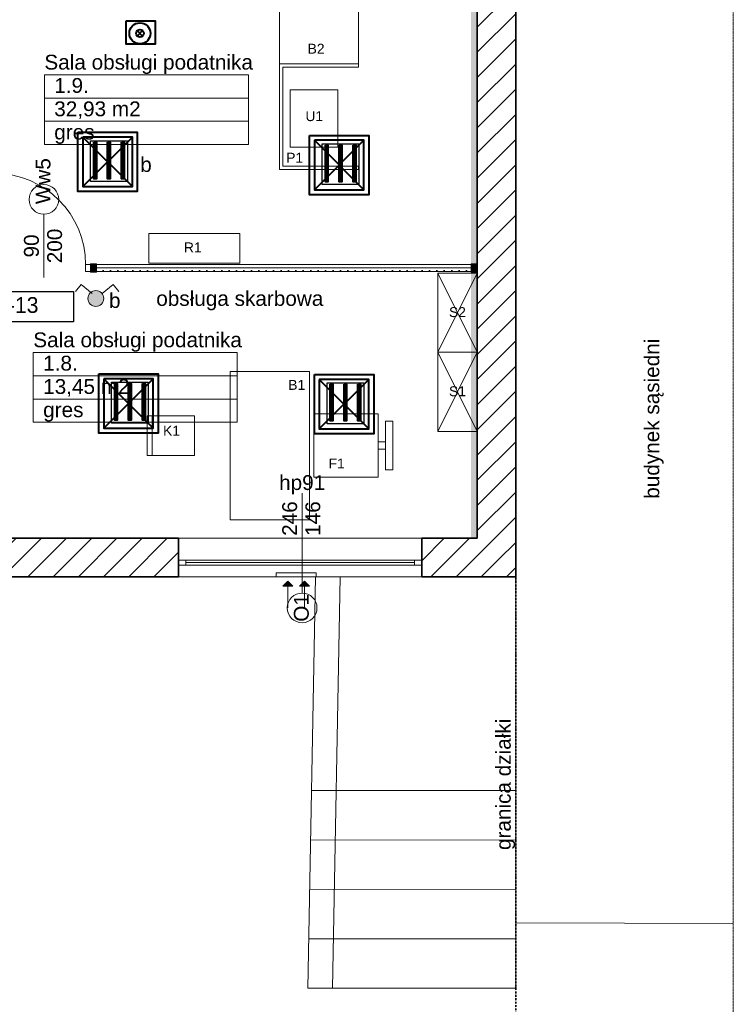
# Model space of a CAD drawing. Header units: centimetres. Extents: x 42630 to 130002, y 15 to 29179.
# Tile 160 of 165: x 118467 to 119909, y 1846 to 3837. Entities that reach past the tile are written whole.
import ezdxf
from ezdxf.enums import TextEntityAlignment as Align

# ---------------------------------------------------------------- set-up
doc = ezdxf.new("R2010")
doc.units = ezdxf.units.CM
doc.header["$LTSCALE"] = 0.01
doc.set_wipeout_variables(frame=1)
for name, pattern in [('Kropki i Kreski', [670.277762, 352.777767, -176.388884, 0, -141.111112]), ('PRZERYWANA', [0.282222, 0.141111, -0.141111]), ('Wipeout_Contour', [1000, 0, -1000])]:
    doc.linetypes.add(name, pattern=pattern)
doc.layers.get('0').update_dxf_attribs({"color": 253})
for name, color, linetype in [('2D - Ogólne', 7, 'Continuous'), ('ARANŻACJA MEBLE', 253, 'Continuous'), ('Drzwi ArchiCAD', 253, 'Continuous'), ('Elementy Modelu - Strefy', 253, 'Continuous'), ('Konstrukcja - Ściany zew', 253, 'Continuous'), ('Okna ArchiCADa', 253, 'Continuous')]:
    doc.layers.add(name, color=color, linetype=linetype)
for name, color, linetype, lineweight, true_color in [('2D - Ogólne_Nr_Pióra__102', 7, 'Continuous', 13, 0xcccccc), ('2D - Ogólne_Nr_Pióra__68', 7, 'Continuous', 35, 0xfd4435), ('EGBB_L_1_Nr_Pióra__2', 7, 'Continuous', 15, 0x7f7f7f), ('OTD_L_12_Nr_Pióra__2', 7, 'Continuous', 15, 0x7f7f7f)]:
    doc.layers.add(name, color=color, linetype=linetype, lineweight=lineweight, true_color=true_color)
for name, color, linetype, lineweight in [('2D - Ogólne_Nr_Pióra__21', 7, 'Continuous', 35), ('2D - Ogólne_Nr_Pióra__3', 253, 'Continuous', 18), ('2D - Ogólne_Nr_Pióra__88', 253, 'Continuous', 20), ('2D - Ogólne_Nr_Pióra__95', 253, 'Continuous', 13), ('ARANŻACJA MEBLE_Nr_Pióra__2', 253, 'Continuous', 15), ('COKÓŁ_Nr_Pióra__1', 7, 'Continuous', 13), ('COKÓŁ_Nr_Pióra__7', 5, 'Continuous', 20), ('Drzwi ArchiCAD_Nr_Pióra__68', 253, 'Continuous', 20), ('Drzwi ArchiCAD_Nr_Pióra__88', 253, 'Continuous', 20), ('EGBB_L_1_Nr_Pióra__1', 7, 'Continuous', 13), ('EGBE_L_3_Nr_Pióra__2', 253, 'Continuous', 15), ('Elementy Modelu - Strefy_Nr_Pióra__1', 253, 'Continuous', 13), ('elOPIS', 5, 'Continuous', 25), ('EOPIS', 150, 'Continuous', 35), ('Eoprawa4100', 32, 'Continuous', 40), ('Inwentaryzacja oświetlenie_Pen_No__88', 32, 'Continuous', 40), ('ISTN. PRZEKRÓJ_Nr_Pióra__7', 5, 'Continuous', 20), ('Konstrukcja - Ściany zew_Nr_Pióra__107', 253, 'Continuous', 13), ('Konstrukcja - Ściany zew_Nr_Pióra__20', 253, 'Continuous', 0), ('Konstrukcja - Ściany zew_Nr_Pióra__27', 253, 'Continuous', 35), ('Konstrukcja - Ściany zew_Nr_Pióra__68', 253, 'Continuous', 20), ('lampe', 32, 'Continuous', 30), ('Okna ArchiCADa_Nr_Pióra__20', 253, 'Continuous', 0), ('Okna ArchiCADa_Nr_Pióra__27', 253, 'Continuous', 35), ('Opisy - Tekst_Nr_Pióra__1', 7, 'Continuous', 13), ('Opisy - Tekst_Nr_Pióra__20', 253, 'Continuous', 0), ('Opisy - Tekst_Nr_Pióra__88', 253, 'Continuous', 20)]:
    doc.layers.add(name, color=color, linetype=linetype, lineweight=lineweight)
doc.layers.get('Elementy Modelu - Strefy').off()
doc.styles.add('GENERATED_STYLE_1', font='arial.ttf')
doc.styles.add('GENERATED_STYLE_3', font='arial.ttf')
doc.styles.add('GENERATED_STYLE_5', font='arial.ttf')
doc.styles.get("Standard").update_dxf_attribs({"font": 'ic-simplex.shx', "width": 0.8})
doc.linetypes.add('X', pattern='A,0,0,[1,DACH1.Shx,S=3.968254,R=0,X=0,Y=0],-500,0', length=500)
pattern_1 = [(45, (0, 0), (-127.279217, 127.279217), [])]
pattern_2 = [(0, (0, 0), (0, 75), [0, -75])]

# ---------------------------------------------------------------- blocks, each defined once
blk = doc.blocks.new('Sala obsługi podatnika_1.9._454', base_point=(689259.2, -26078.9))
at = {"layer": 'Elementy Modelu - Strefy_Nr_Pióra__1', "linetype": 'Continuous'}
for p, q in [((688227.8, -25843.2), (690290.5, -25843.2)), ((688227.8, -26078.9), (688227.8, -25843.2)), ((690290.5, -25843.2), (690290.5, -26078.9)), ((690290.5, -26078.9), (688227.8, -26078.9)), ((688227.8, -26078.9), (690290.5, -26078.9)), ((688227.8, -26314.6), (688227.8, -26078.9)), ((690290.5, -26078.9), (690290.5, -26314.6)), ((690290.5, -26314.6), (688227.8, -26314.6)), ((688227.8, -26314.6), (690290.5, -26314.6)), ((688227.8, -26550.3), (688227.8, -26314.6)), ((690290.5, -26314.6), (690290.5, -26550.3)), ((690290.5, -26550.3), (688227.8, -26550.3))]:
    blk.add_line(p, q, dxfattribs=at)
at = {"linetype": 'Continuous', "flags": 1}
for tag in ['ROOM_AREA', 'ROOM_PERIM', 'ROOM_WALLS_SURF', 'ROOM_DOORS_SURF', 'ROOM_WINDS_SURF', 'ROOM_BASELEV', 'ROOM_HEIGHT', 'ROOM_NET_AREA', 'ROOM_REDUCED_AREA', 'ROOM_CALC_AREA', 'ROOM_VOLUME']:
    blk.add_attdef(tag, text='', height=2000, dxfattribs=at).set_placement((689259.2, -26650.3), align=Align.BOTTOM_LEFT)
at = {"layer": 'Elementy Modelu - Strefy_Nr_Pióra__1', "linetype": 'Continuous', "insert": (688327.8, -26113.2), "char_height": 150, "attachment_point": 1, "style": 'GENERATED_STYLE_1'}
blk.add_mtext('{32,93 m2}', dxfattribs=at)
at = {"layer": 'Elementy Modelu - Strefy_Nr_Pióra__1', "style": 'GENERATED_STYLE_1'}
for tag, p in [('ROOM_NAME', (688227.8, -25836.1)), ('ROOM_NUMBER', (688327.8, -26071.8)), ('basec', (688327.8, -26543.2))]:
    blk.add_attdef(tag, text='', height=150, dxfattribs=at).set_placement(p, align=Align.BOTTOM_LEFT)
blk = doc.blocks.new('Sala obsługi podatnika_1.8._455', base_point=(689147.1, -28886.9))
at = {"layer": 'Elementy Modelu - Strefy_Nr_Pióra__1', "linetype": 'Continuous'}
for p, q in [((688115.8, -28651.2), (690178.4, -28651.2)), ((688115.8, -28886.9), (688115.8, -28651.2)), ((690178.4, -28651.2), (690178.4, -28886.9)), ((690178.4, -28886.9), (688115.8, -28886.9)), ((688115.8, -28886.9), (690178.4, -28886.9)), ((688115.8, -29122.6), (688115.8, -28886.9)), ((690178.4, -28886.9), (690178.4, -29122.6)), ((690178.4, -29122.6), (688115.8, -29122.6)), ((688115.8, -29122.6), (690178.4, -29122.6)), ((688115.8, -29358.4), (688115.8, -29122.6)), ((690178.4, -29122.6), (690178.4, -29358.4)), ((690178.4, -29358.4), (688115.8, -29358.4))]:
    blk.add_line(p, q, dxfattribs=at)
at = {"linetype": 'Continuous', "flags": 1}
for tag in ['ROOM_AREA', 'ROOM_PERIM', 'ROOM_WALLS_SURF', 'ROOM_DOORS_SURF', 'ROOM_WINDS_SURF', 'ROOM_BASELEV', 'ROOM_HEIGHT', 'ROOM_NET_AREA', 'ROOM_REDUCED_AREA', 'ROOM_CALC_AREA', 'ROOM_VOLUME']:
    blk.add_attdef(tag, text='', height=2000, dxfattribs=at).set_placement((689147.1, -29458.4), align=Align.BOTTOM_LEFT)
at = {"layer": 'Elementy Modelu - Strefy_Nr_Pióra__1', "linetype": 'Continuous', "insert": (688215.8, -28921.2), "char_height": 150, "attachment_point": 1, "style": 'GENERATED_STYLE_1'}
blk.add_mtext('{13,45 m2}', dxfattribs=at)
at = {"layer": 'Elementy Modelu - Strefy_Nr_Pióra__1', "style": 'GENERATED_STYLE_1'}
for tag, p in [('ROOM_NAME', (688115.8, -28644.1)), ('ROOM_NUMBER', (688215.8, -28879.8)), ('basec', (688215.8, -29351.3))]:
    blk.add_attdef(tag, text='', height=150, dxfattribs=at).set_placement(p, align=Align.BOTTOM_LEFT)
blk = doc.blocks.new('Ściana_2856', base_point=(692603.7, -21161.5))
at = {"layer": 'Konstrukcja - Ściany zew_Nr_Pióra__107', "linetype": 'Continuous'}
h = blk.add_hatch(dxfattribs=at)
h.set_pattern_fill('Bloczki_ceramiczne', color=256, style=0, pattern_type=2)
h.set_pattern_definition(pattern_1)
h.paths.add_polyline_path([(692603.7, -21161.5), (692603.7, -30531.5), (692993.7, -30921.5), (692993.7, -20761.5)], flags=0)
at = {"layer": 'Konstrukcja - Ściany zew_Nr_Pióra__27', "linetype": 'Continuous'}
for p, q in [((692993.7, -30921.5), (692993.7, -20761.5)), ((692603.7, -21161.5), (692603.7, -30531.5))]:
    blk.add_line(p, q, dxfattribs=at)
blk = doc.blocks.new('O1 rozwierane 12_22')
at = {"layer": 'Okna ArchiCADa_Nr_Pióra__20', "linetype": 'Continuous'}
for p, q in [((-1230, 120), (1230, 120)), ((-1230, 0), (-1230, -50)), ((1230, -50), (1230, 0)), ((-1230, -270), (1230, -270))]:
    blk.add_line(p, q, dxfattribs=at)
at = {"layer": 'Okna ArchiCADa_Nr_Pióra__27', "linetype": 'Continuous'}
for p, q in [((-1230, 0), (-1230, -50)), ((1230, 0), (1230, -50))]:
    blk.add_line(p, q, dxfattribs=at)
at = {"linetype": 'Wipeout_Contour', "ltscale": 4622.163903}
blk.add_wipeout([(-1155, -50), (1155, -50), (1155, 0), (-1155, 0)], dxfattribs=at).dxf.layer = 'Okna ArchiCADa'
at = {"layer": 'Okna ArchiCADa_Nr_Pióra__20', "linetype": 'Continuous'}
for p, q in [((-1155, 0), (-1230, 0)), ((-1155, -50), (-1155, 0)), ((1155, 0), (-1155, 0)), ((1230, 0), (1155, 0)), ((1155, 0), (1155, -50)), ((-1230, -50), (-1155, -50)), ((-1155, -25), (1155, -25)), ((-1155, -50), (1155, -50)), ((1155, -50), (1230, -50))]:
    blk.add_line(p, q, dxfattribs=at)
blk = doc.blocks.new('Ściana_2858', base_point=(681753.7, -30531.5))
at = {"layer": 'Konstrukcja - Ściany zew_Nr_Pióra__107', "linetype": 'Continuous'}
h = blk.add_hatch(dxfattribs=at)
h.set_pattern_fill('Bloczki_ceramiczne', color=256, style=0, pattern_type=2)
h.set_pattern_definition(pattern_1)
h.paths.add_polyline_path([(686623.7, -30801.5), (686623.7, -30921.5), (689583.7, -30921.5), (689583.7, -30801.5), (689583.7, -30751.5), (689583.7, -30531.5), (686623.7, -30531.5), (686623.7, -30751.5)], flags=0)
h = blk.add_hatch(dxfattribs=at)
h.set_pattern_fill('Bloczki_ceramiczne', color=256, style=0, pattern_type=2)
h.set_pattern_definition(pattern_1)
h.paths.add_polyline_path([(692043.7, -30531.5), (692043.7, -30751.5), (692043.7, -30801.5), (692043.7, -30921.5), (692993.7, -30921.5), (692603.7, -30531.5)], flags=0)
at = {"layer": 'Konstrukcja - Ściany zew_Nr_Pióra__27', "linetype": 'Continuous'}
for p, q in [((689583.7, -30531.5), (687613.7, -30531.5)), ((689583.7, -30751.5), (689583.7, -30531.5)), ((692043.7, -30751.5), (692043.7, -30531.5)), ((692603.7, -30531.5), (692043.7, -30531.5)), ((689583.7, -30801.5), (689583.7, -30751.5)), ((692043.7, -30801.5), (692043.7, -30751.5)), ((689583.7, -30921.5), (689583.7, -30801.5)), ((692043.7, -30921.5), (692043.7, -30801.5)), ((686623.7, -30921.5), (689583.7, -30921.5)), ((692043.7, -30921.5), (692993.7, -30921.5))]:
    blk.add_line(p, q, dxfattribs=at)
at = {"layer": 'Okna ArchiCADa', "linetype": 'Continuous', "xscale": -1, "rotation": 180}
blk.add_blockref('O1 rozwierane 12_22', (690813.7, -30801.5), dxfattribs=at)
blk = doc.blocks.new('D1 Drzwi proste 12_24')
at = {"layer": 'Drzwi ArchiCAD_Nr_Pióra__68', "linetype": 'Continuous'}
for p, q in [((-510, 0), (-547, 0)), ((-510, 0), (-510, -70)), ((510, 0), (510, -70)), ((510, 0), (547, 0)), ((-510, -70), (-547, -70)), ((510, -70), (547, -70))]:
    blk.add_line(p, q, dxfattribs=at)
at = {"layer": 'Drzwi ArchiCAD_Nr_Pióra__88', "linetype": 'Continuous'}
for p, q in [((460, 0), (460, 920)), ((-460, 0), (-510, 0)), ((-510, 0), (-510, -70)), ((-460, -70), (-460, 0)), ((510, 0), (460, 0)), ((460, 0), (460, -70)), ((510, -70), (510, 0)), ((-510, -70), (-460, -70)), ((460, -70), (510, -70))]:
    blk.add_line(p, q, dxfattribs=at)
blk.add_arc((460, 0), 920, 90, 180, dxfattribs=at)
blk = doc.blocks.new('Ściana_2859', base_point=(687613.7, -27831.5))
at = {"layer": 'Konstrukcja - Ściany zew_Nr_Pióra__20', "linetype": 'Continuous'}
h = blk.add_hatch(dxfattribs=at)
h.set_pattern_fill('Gips', color=256, style=0, pattern_type=2)
h.set_pattern_definition(pattern_2)
h.paths.add_polyline_path([(687613.7, -27831.5), (687674.7, -27831.5), (687674.7, -27761.5), (687613.7, -27761.5)], flags=0)
h = blk.add_hatch(dxfattribs=at)
h.set_pattern_fill('Gips', color=256, style=0, pattern_type=2)
h.set_pattern_definition(pattern_2)
h.paths.add_polyline_path([(692603.7, -27761.5), (688694.7, -27761.5), (688694.7, -27831.5), (692603.7, -27831.5)], flags=0)
at = {"layer": 'Konstrukcja - Ściany zew_Nr_Pióra__68', "linetype": 'Continuous'}
for p, q in [((687674.7, -27761.5), (687613.7, -27761.5)), ((687613.7, -27761.5), (687613.7, -27831.5)), ((687674.7, -27761.5), (687637.7, -27761.5)), ((687674.7, -27761.5), (687674.7, -27831.5)), ((688694.7, -27761.5), (688731.7, -27761.5)), ((688694.7, -27761.5), (688694.7, -27831.5)), ((692603.7, -27761.5), (688694.7, -27761.5)), ((692603.7, -27831.5), (692603.7, -27761.5)), ((687613.7, -27831.5), (687674.7, -27831.5)), ((687674.7, -27831.5), (687637.7, -27831.5)), ((688694.7, -27831.5), (688731.7, -27831.5)), ((688694.7, -27831.5), (692603.7, -27831.5))]:
    blk.add_line(p, q, dxfattribs=at)
at = {"layer": 'Drzwi ArchiCAD', "linetype": 'Continuous', "xscale": -1}
blk.add_blockref('D1 Drzwi proste 12_24', (688184.7, -27761.5), dxfattribs=at)
blk = doc.blocks.new('Biurko 12')
at = {"layer": 'ARANŻACJA MEBLE_Nr_Pióra__2', "linetype": 'Continuous'}
for p, q in [((1500, 800), (0, 800)), ((0, 800), (0, 0)), ((1500, 800), (1500, 0)), ((0, 0), (1500, 0))]:
    blk.add_line(p, q, dxfattribs=at)
blk = doc.blocks.new('Biurko prostokątne 12')
at = {"layer": 'ARANŻACJA MEBLE_Nr_Pióra__2', "linetype": 'Continuous'}
for p, q in [((1500, 800), (0, 800)), ((0, 800), (0, 0)), ((1500, 800), (0, 800)), ((0, 800), (0, 0)), ((1500, 0), (1500, 800)), ((1500, 0), (1500, 800)), ((0, 0), (1500, 0)), ((0, 0), (1500, 0))]:
    blk.add_line(p, q, dxfattribs=at)
blk = doc.blocks.new('Krzesło obrotowe 03 12')
at = {"layer": 'ARANŻACJA MEBLE_Nr_Pióra__2', "linetype": 'Continuous'}
for p, q in [((75, 800), (75, 725)), ((565, 800), (75, 800)), ((565, 725), (565, 800)), ((75, 725), (565, 725)), ((357.5, 725), (282.5, 725)), ((282.5, 725), (282.5, 650)), ((357.5, 650), (357.5, 725)), ((640, 650), (0, 650)), ((0, 650), (0, 0)), ((282.5, 650), (357.5, 650)), ((640, 0), (640, 650)), ((0, 0), (640, 0))]:
    blk.add_line(p, q, dxfattribs=at)
blk = doc.blocks.new('Krzesło 04 12')
at = {"layer": 'ARANŻACJA MEBLE_Nr_Pióra__2', "linetype": 'Continuous'}
for p, q in [((400, 480), (0, 480)), ((0, 480), (0, 0)), ((0, 430), (400, 430)), ((400, 0), (400, 480)), ((0, 0), (400, 0))]:
    blk.add_line(p, q, dxfattribs=at)
blk = doc.blocks.new('Linia_49721', base_point=(690688.5, -31233.3))
at = {"layer": '2D - Ogólne_Nr_Pióra__88', "linetype": 'Continuous'}
blk.add_hatch(color=256, dxfattribs=at).paths.add_polyline_path([(690688.5, -30963.6), (690738.5, -31013.6), (690638.5, -31013.6)], flags=0)
for p, q in [((690688.5, -30963.6), (690638.5, -31013.6)), ((690688.5, -30963.6), (690738.5, -31013.6)), ((690738.5, -31013.6), (690638.5, -31013.6)), ((690688.5, -31233.3), (690688.5, -31013.6))]:
    blk.add_line(p, q, dxfattribs=at)
blk = doc.blocks.new('Linia_49722', base_point=(690858.1, -31233.3))
at = {"layer": '2D - Ogólne_Nr_Pióra__88', "linetype": 'Continuous'}
blk.add_hatch(color=256, dxfattribs=at).paths.add_polyline_path([(690858.1, -30963.6), (690908.1, -31013.6), (690808.1, -31013.6)], flags=0)
for p, q in [((690858.1, -30963.6), (690808.1, -31013.6)), ((690858.1, -30963.6), (690908.1, -31013.6)), ((690908.1, -31013.6), (690808.1, -31013.6)), ((690858.1, -31233.3), (690858.1, -31013.6))]:
    blk.add_line(p, q, dxfattribs=at)

msp = doc.modelspace()

# ---------------------------------------------------------------- hatches: boundary and pattern name
at = {"layer": '2D - Ogólne_Nr_Pióra__68', "linetype": 'Continuous'}
for points in [[(118609.805, 3343.652), (118609.805, 3326.599), (118621.995, 3326.599), (118621.995, 3343.652)], [(119379.425, 3343.652), (119379.425, 3326.599), (119391.615, 3326.599), (119391.615, 3343.652)]]:
    msp.add_hatch(color=256, dxfattribs=at).paths.add_polyline_path(points, flags=0)
at = {"layer": '2D - Ogólne_Nr_Pióra__95', "linetype": 'Continuous'}
msp.add_hatch(color=256, dxfattribs=at).paths.add_polyline_path([(119378.785, 4659.52), (119378.785, 2788.174), (119391.615, 2788.174), (119391.615, 4659.52)], flags=0)
at = {"layer": 'COKÓŁ_Nr_Pióra__7', "linetype": 'Continuous'}
h = msp.add_hatch(color=256, dxfattribs=at)
edge = h.paths.add_edge_path(flags=0)
edge.add_ellipse((118620.576, 3273.287), major_axis=(15.983, 0), ratio=1, start_angle=180, end_angle=360)
edge.add_ellipse((118620.576, 3273.287), major_axis=(15.983, 0), ratio=1, start_angle=0, end_angle=180)

# ---------------------------------------------------------------- linework, layer by layer
at = {"layer": '2D - Ogólne_Nr_Pióra__102', "linetype": 'X', "flags": 128}
for points in [[(118609.805, 3343.652), (118609.805, 3326.599), (118621.995, 3326.599), (118621.995, 3343.652)], [(119379.425, 3343.652), (119379.425, 3326.599), (119391.615, 3326.599), (119391.615, 3343.652)]]:
    msp.add_lwpolyline(points, close=True, dxfattribs=at)
at = {"layer": '2D - Ogólne_Nr_Pióra__3', "linetype": 'Continuous'}
msp.add_line((118621.995, 3335.125), (119379.425, 3335.125), dxfattribs=at)
at = {"layer": '2D - Ogólne_Nr_Pióra__88', "linetype": 'Continuous'}
msp.add_line((118515.483, 3315.47), (118515.483, 3443.546), dxfattribs=at)
for centre in [(118515.483, 3473.546), (119037.616, 2647.414)]:
    msp.add_circle(centre, 30, dxfattribs=at)
at = {"layer": 'ARANŻACJA MEBLE_Nr_Pióra__2', "linetype": 'Continuous'}
for p, q in [((119311.615, 3324.533), (119391.615, 3164.533)), ((119311.615, 3164.533), (119391.615, 3324.533)), ((119311.615, 3164.533), (119391.615, 3004.533)), ((119311.615, 3004.533), (119391.615, 3164.533))]:
    msp.add_line(p, q, dxfattribs=at)
at = {"layer": 'ARANŻACJA MEBLE_Nr_Pióra__2', "linetype": 'Continuous', "flags": 128}
for points in [[(119151.615, 3748.174), (118991.615, 3748.174), (118991.615, 3534.174), (119151.615, 3534.174), (119151.615, 3541.174), (118998.615, 3541.174), (118998.615, 3741.174), (119151.615, 3741.174)], [(119013.634, 3579.003), (119109.634, 3579.003), (119109.634, 3695.003), (119013.634, 3695.003)], [(118727.745, 3344.804), (118727.745, 3404.804), (118911.745, 3404.804), (118911.745, 3344.804)], [(119311.615, 3324.533), (119391.615, 3324.533), (119391.615, 3164.533), (119311.615, 3164.533)], [(119311.615, 3164.533), (119391.615, 3164.533), (119391.615, 3004.533), (119311.615, 3004.533)]]:
    msp.add_lwpolyline(points, close=True, dxfattribs=at)
at = {"layer": 'COKÓŁ_Nr_Pióra__1', "linetype": 'Continuous', "flags": 128}
msp.add_lwpolyline([(118604.593, 3273.287, -1), (118636.558, 3273.287, -1)], format="xyb", close=True, dxfattribs=at)
at = {"layer": 'EGBB_L_1_Nr_Pióra__1', "linetype": 'PRZERYWANA'}
msp.add_line((119909.318, 4128.5), (119909.318, 1718.164), dxfattribs=at)
at = {"layer": 'EGBB_L_1_Nr_Pióra__2', "linetype": 'Continuous'}
msp.add_line((119909.318, 2009.48), (119469.544, 2010.47), dxfattribs=at)
at = {"layer": 'EGBE_L_3_Nr_Pióra__2', "linetype": 'Continuous'}
for p, q in [((119469.615, 2278.298), (119056.55, 2278.05)), ((119469.615, 2178.298), (119054.687, 2178.049)), ((119469.615, 2078.298), (119052.824, 2078.048)), ((119469.615, 1978.298), (119050.962, 1978.073)), ((119469.615, 1878.298), (119049.099, 1878.072))]:
    msp.add_line(p, q, dxfattribs=at)
at = {"layer": 'elOPIS', "color": 5}
msp.add_lwpolyline([(118372.069, 3287.671), (118575.504, 3287.671), (118575.504, 3225.843), (118372.069, 3225.843)], close=True, dxfattribs=at)
at = {"layer": 'Eoprawa4100', "color": 1}
for p, q in [((118704.068, 3803.977), (118715.151, 3815.059)), ((118704.068, 3815.059), (118715.151, 3803.977))]:
    msp.add_line(p, q, dxfattribs=at)
msp.add_lwpolyline([(118681.545, 3835.056), (118740.13, 3835.056), (118740.13, 3787.456), (118681.545, 3787.456)], close=True, dxfattribs=at)
at = {"layer": 'Eoprawa4100'}
for points in [[(118616.405, 3589.667), (118621.612, 3589.667), (118621.612, 3515.566), (118616.405, 3515.566)], [(118644.355, 3589.667), (118649.562, 3589.667), (118649.562, 3515.566), (118644.355, 3515.566)], [(118672.444, 3589.667), (118677.65, 3589.667), (118677.65, 3515.566), (118672.444, 3515.566)], [(119084.646, 3583.403), (119089.853, 3583.403), (119089.853, 3509.301), (119084.646, 3509.301)], [(119112.596, 3583.403), (119117.803, 3583.403), (119117.803, 3509.301), (119112.596, 3509.301)], [(119140.684, 3583.403), (119145.891, 3583.403), (119145.891, 3509.301), (119140.684, 3509.301)], [(118658.688, 3101.068), (118663.895, 3101.068), (118663.895, 3026.966), (118658.688, 3026.966)], [(118686.638, 3101.068), (118691.845, 3101.068), (118691.845, 3026.966), (118686.638, 3026.966)], [(118714.726, 3101.068), (118719.933, 3101.068), (118719.933, 3026.966), (118714.726, 3026.966)], [(119094.434, 3099.893), (119099.641, 3099.893), (119099.641, 3025.792), (119094.434, 3025.792)], [(119122.384, 3099.893), (119127.591, 3099.893), (119127.591, 3025.792), (119122.384, 3025.792)], [(119150.472, 3099.893), (119155.679, 3099.893), (119155.679, 3025.792), (119150.472, 3025.792)]]:
    msp.add_lwpolyline(points, close=True, dxfattribs=at)
at = {"layer": 'Eoprawa4100', "color": 1}
for radius in [21.242, 7.837]:
    msp.add_circle((118709.61, 3809.518), radius, dxfattribs=at)
at = {"layer": 'Eoprawa4100'}
for centre in [(118618.999, 3587.866), (118618.999, 3584.713), (118646.949, 3587.866), (118646.949, 3584.713), (118675.037, 3587.866), (118675.037, 3584.713), (118618.999, 3581.404), (118618.999, 3578.172), (118618.999, 3575.038), (118618.999, 3571.885), (118618.999, 3568.575), (118618.999, 3565.344), (118646.949, 3581.404), (118646.949, 3578.172), (118646.949, 3575.038), (118646.949, 3571.885), (118646.949, 3568.575), (118646.949, 3565.344), (118675.037, 3581.404), (118675.037, 3578.172), (118675.037, 3575.038), (118675.037, 3571.885), (118675.037, 3568.575), (118675.037, 3565.344), (119087.24, 3581.602), (119087.24, 3578.449), (119087.24, 3575.14), (119087.24, 3571.908), (119087.24, 3568.774), (119087.24, 3565.621), (119115.19, 3581.602), (119115.19, 3578.449), (119115.19, 3575.14), (119115.19, 3571.908), (119115.19, 3568.774), (119115.19, 3565.621), (119143.278, 3581.602), (119143.278, 3578.449), (119143.278, 3575.14), (119143.278, 3571.908), (119143.278, 3568.774), (119143.278, 3565.621), (118618.999, 3562.308), (118618.999, 3559.154), (118618.999, 3555.845), (118618.999, 3552.613), (118618.999, 3549.204), (118618.999, 3546.05), (118646.949, 3562.308), (118646.949, 3559.154), (118646.949, 3555.845), (118646.949, 3552.613), (118646.949, 3549.204), (118646.949, 3546.05), (118675.037, 3562.308), (118675.037, 3559.154), (118675.037, 3555.845), (118675.037, 3552.613), (118675.037, 3549.204), (118675.037, 3546.05), (119087.24, 3562.311), (119087.24, 3559.08), (119087.24, 3556.043), (119087.24, 3552.89), (119087.24, 3549.581), (119087.24, 3546.349), (119115.19, 3562.311), (119115.19, 3559.08), (119115.19, 3556.043), (119115.19, 3552.89), (119115.19, 3549.581), (119115.19, 3546.349), (119143.278, 3562.311), (119143.278, 3559.08), (119143.278, 3556.043), (119143.278, 3552.89), (119143.278, 3549.581), (119143.278, 3546.349), (118618.999, 3542.741), (118618.999, 3539.509), (118618.999, 3536.061), (118618.999, 3532.908), (118618.999, 3529.598), (118618.999, 3526.367), (118618.999, 3523.467), (118646.949, 3542.741), (118646.949, 3539.509), (118646.949, 3536.061), (118646.949, 3532.908), (118646.949, 3529.598), (118646.949, 3526.367), (118646.949, 3523.467), (118675.037, 3542.741), (118675.037, 3539.509), (118675.037, 3536.061), (118675.037, 3532.908), (118675.037, 3529.598), (118675.037, 3526.367), (118675.037, 3523.467), (119087.24, 3542.939), (119087.24, 3539.786), (119087.24, 3536.477), (119087.24, 3533.245), (119087.24, 3529.797), (119087.24, 3526.643), (119087.24, 3523.334), (119115.19, 3542.939), (119115.19, 3539.786), (119115.19, 3536.477), (119115.19, 3533.245), (119115.19, 3529.797), (119115.19, 3526.643), (119115.19, 3523.334), (119143.278, 3542.939), (119143.278, 3539.786), (119143.278, 3536.477), (119143.278, 3533.245), (119143.278, 3529.797), (119143.278, 3526.643), (119143.278, 3523.334), (118618.999, 3520.313), (118618.999, 3517.004), (118646.949, 3520.313), (118646.949, 3517.004), (118675.037, 3520.313), (118675.037, 3517.004), (119087.24, 3520.103), (119087.24, 3517.203), (119087.24, 3514.049), (119087.24, 3510.74), (119115.19, 3520.103), (119115.19, 3517.203), (119115.19, 3514.049), (119115.19, 3510.74), (119143.278, 3520.103), (119143.278, 3517.203), (119143.278, 3514.049), (119143.278, 3510.74), (118661.282, 3099.267), (118661.282, 3096.114), (118661.282, 3092.804), (118661.282, 3089.573), (118661.282, 3086.439), (118689.231, 3099.267), (118689.231, 3096.114), (118689.231, 3092.804), (118689.231, 3089.573), (118689.231, 3086.439), (118717.32, 3099.267), (118717.32, 3096.114), (118717.32, 3092.804), (118717.32, 3089.573), (118717.32, 3086.439), (119097.027, 3098.093), (119097.027, 3094.939), (119097.027, 3091.63), (119097.027, 3088.399), (119097.027, 3085.265), (119124.977, 3098.093), (119124.977, 3094.939), (119124.977, 3091.63), (119124.977, 3088.399), (119124.977, 3085.265), (119153.066, 3098.093), (119153.066, 3094.939), (119153.066, 3091.63), (119153.066, 3088.399), (119153.066, 3085.265), (118661.282, 3083.286), (118661.282, 3079.976), (118661.282, 3076.745), (118661.282, 3073.708), (118661.282, 3070.555), (118661.282, 3067.246), (118689.231, 3083.286), (118689.231, 3079.976), (118689.231, 3076.745), (118689.231, 3073.708), (118689.231, 3070.555), (118689.231, 3067.246), (118717.32, 3083.286), (118717.32, 3079.976), (118717.32, 3076.745), (118717.32, 3073.708), (118717.32, 3070.555), (118717.32, 3067.246), (119097.027, 3082.111), (119097.027, 3078.802), (119097.027, 3075.57), (119097.027, 3072.534), (119097.027, 3069.38), (119097.027, 3066.071), (119124.977, 3082.111), (119124.977, 3078.802), (119124.977, 3075.57), (119124.977, 3072.534), (119124.977, 3069.38), (119124.977, 3066.071), (119153.066, 3082.111), (119153.066, 3078.802), (119153.066, 3075.57), (119153.066, 3072.534), (119153.066, 3069.38), (119153.066, 3066.071), (118661.282, 3064.014), (118661.282, 3060.604), (118661.282, 3057.451), (118661.282, 3054.142), (118661.282, 3050.91), (118661.282, 3047.462), (118689.231, 3064.014), (118689.231, 3060.604), (118689.231, 3057.451), (118689.231, 3054.142), (118689.231, 3050.91), (118689.231, 3047.462), (118717.32, 3064.014), (118717.32, 3060.604), (118717.32, 3057.451), (118717.32, 3054.142), (118717.32, 3050.91), (118717.32, 3047.462), (119097.027, 3062.84), (119097.027, 3059.43), (119097.027, 3056.276), (119097.027, 3052.967), (119097.027, 3049.736), (119097.027, 3046.288), (119124.977, 3062.84), (119124.977, 3059.43), (119124.977, 3056.276), (119124.977, 3052.967), (119124.977, 3049.736), (119124.977, 3046.288), (119153.066, 3062.84), (119153.066, 3059.43), (119153.066, 3056.276), (119153.066, 3052.967), (119153.066, 3049.736), (119153.066, 3046.288), (118661.282, 3044.308), (118661.282, 3040.999), (118661.282, 3037.768), (118661.282, 3034.868), (118661.282, 3031.714), (118661.282, 3028.405), (118689.231, 3044.308), (118689.231, 3040.999), (118689.231, 3037.768), (118689.231, 3034.868), (118689.231, 3031.714), (118689.231, 3028.405), (118717.32, 3044.308), (118717.32, 3040.999), (118717.32, 3037.768), (118717.32, 3034.868), (118717.32, 3031.714), (118717.32, 3028.405), (119097.027, 3043.134), (119097.027, 3039.825), (119097.027, 3036.593), (119097.027, 3033.693), (119097.027, 3030.54), (119097.027, 3027.23), (119124.977, 3043.134), (119124.977, 3039.825), (119124.977, 3036.593), (119124.977, 3033.693), (119124.977, 3030.54), (119124.977, 3027.23), (119153.066, 3043.134), (119153.066, 3039.825), (119153.066, 3036.593), (119153.066, 3033.693), (119153.066, 3030.54), (119153.066, 3027.23)]:
    msp.add_circle(centre, 1.557, dxfattribs=at)
at = {"layer": 'Inwentaryzacja oświetlenie_Pen_No__88', "linetype": 'Continuous', "flags": 128}
for points in [[(118584.323, 3609.441), (118704.323, 3609.441), (118704.323, 3489.441), (118584.323, 3489.441)], [(118594.323, 3599.441), (118594.323, 3499.441), (118694.323, 3499.441), (118694.323, 3599.441)], [(119052.564, 3603.177), (119172.564, 3603.177), (119172.564, 3483.177), (119052.564, 3483.177)], [(119062.564, 3593.177), (119062.564, 3493.177), (119162.564, 3493.177), (119162.564, 3593.177)], [(118626.606, 3120.842), (118746.606, 3120.842), (118746.606, 3000.842), (118626.606, 3000.842)], [(118636.606, 3110.842), (118636.606, 3010.842), (118736.606, 3010.842), (118736.606, 3110.842)], [(119062.352, 3119.667), (119182.352, 3119.667), (119182.352, 2999.667), (119062.352, 2999.667)], [(119072.352, 3109.667), (119072.352, 3009.667), (119172.352, 3009.667), (119172.352, 3109.667)]]:
    msp.add_lwpolyline(points, close=True, dxfattribs=at)
for points in [[(118594.323, 3499.441), (118694.323, 3599.441)], [(118594.323, 3599.441), (118694.323, 3499.441)], [(119062.564, 3493.177), (119162.564, 3593.177)], [(119062.564, 3593.177), (119162.564, 3493.177)], [(118636.606, 3010.842), (118736.606, 3110.842)], [(118636.606, 3110.842), (118736.606, 3010.842)], [(119072.352, 3009.667), (119172.352, 3109.667)], [(119072.352, 3109.667), (119172.352, 3009.667)]]:
    msp.add_lwpolyline(points, dxfattribs=at)
at = {"layer": 'ISTN. PRZEKRÓJ_Nr_Pióra__7', "linetype": 'Continuous'}
for p, q in [((118590.631, 3301.323), (118579.07, 3287.351)), ((118613.177, 3283.349), (118590.631, 3301.323)), ((118632.993, 3283.349), (118655.54, 3301.323)), ((118655.54, 3301.323), (118667.1, 3287.351))]:
    msp.add_line(p, q, dxfattribs=at)
at = {"layer": 'lampe'}
for points in [[(118610.053, 3592.358), (118684.225, 3592.358), (118684.225, 3509.775), (118610.053, 3509.775)], [(119078.294, 3586.094), (119152.466, 3586.094), (119152.466, 3503.511), (119078.294, 3503.511)], [(118652.336, 3103.759), (118726.508, 3103.759), (118726.508, 3021.176), (118652.336, 3021.176)], [(119088.081, 3102.584), (119162.253, 3102.584), (119162.253, 3020.001), (119088.081, 3020.001)]]:
    msp.add_lwpolyline(points, close=True, dxfattribs=at)

# ---------------------------------------------------------------- block references
at = {"layer": 'ARANŻACJA MEBLE', "linetype": 'Continuous', "yscale": 0.2, "zscale": 0.2}
for name, p, xscale, rotation in [('Biurko 12', (118991.615, 4048.174), 0.2, 270), ('Biurko prostokątne 12', (118892.161, 2825.764), -0.2, 270), ('Krzesło 04 12', (118820.132, 3035.656), -0.2, 89.9999999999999), ('Krzesło obrotowe 03 12', (119061.029, 3039.876), 0.2, 270)]:
    msp.add_blockref(name, p, dxfattribs=dict(at, xscale=xscale, rotation=rotation))
at = {"layer": 'Elementy Modelu - Strefy', "linetype": 'Continuous'}
ref = msp.add_blockref('Sala obsługi podatnika_1.9._454', (118722.702, 3678.693), dxfattribs=dict(at, xscale=0.2, yscale=0.2, zscale=0.2))
ref.add_attrib('ROOM_NAME', 'Sala obsługi podatnika', dxfattribs={"layer": 'Elementy Modelu - Strefy_Nr_Pióra__1', "color": 7, "linetype": 'Continuous', "height": 30, "style": 'GENERATED_STYLE_1'}).set_placement((118516.439, 3727.255), align=Align.BOTTOM_LEFT)
ref.add_attrib('ROOM_NUMBER', '1.9.', dxfattribs={"layer": 'Elementy Modelu - Strefy_Nr_Pióra__1', "color": 7, "linetype": 'Continuous', "height": 30, "style": 'GENERATED_STYLE_1'}).set_placement((118536.439, 3680.112), align=Align.BOTTOM_LEFT)
ref.add_attrib('basec', 'gres', dxfattribs={"layer": 'Elementy Modelu - Strefy_Nr_Pióra__1', "color": 7, "linetype": 'Continuous', "height": 30, "style": 'GENERATED_STYLE_1'}).set_placement((118536.439, 3585.827), align=Align.BOTTOM_LEFT)
ref = msp.add_blockref('Sala obsługi podatnika_1.8._455', (118700.287, 3117.083), dxfattribs=dict(at, xscale=0.2, yscale=0.2, zscale=0.2))
ref.add_attrib('ROOM_NAME', 'Sala obsługi podatnika', dxfattribs={"layer": 'Elementy Modelu - Strefy_Nr_Pióra__1', "color": 7, "linetype": 'Continuous', "height": 30, "style": 'GENERATED_STYLE_1'}).set_placement((118494.024, 3165.645), align=Align.BOTTOM_LEFT)
ref.add_attrib('ROOM_NUMBER', '1.8.', dxfattribs={"layer": 'Elementy Modelu - Strefy_Nr_Pióra__1', "color": 7, "linetype": 'Continuous', "height": 30, "style": 'GENERATED_STYLE_1'}).set_placement((118514.024, 3118.502), align=Align.BOTTOM_LEFT)
ref.add_attrib('basec', 'gres', dxfattribs={"layer": 'Elementy Modelu - Strefy_Nr_Pióra__1', "color": 7, "linetype": 'Continuous', "height": 30, "style": 'GENERATED_STYLE_1'}).set_placement((118514.024, 3024.217), align=Align.BOTTOM_LEFT)
at = {"layer": 'Konstrukcja - Ściany zew', "xscale": 0.2, "yscale": 0.2, "zscale": 0.2}
for name, p in [('Ściana_2856', (119391.615, 4662.174)), ('Ściana_2859', (118393.615, 3328.174))]:
    msp.add_blockref(name, p, dxfattribs=at)

# ---------------------------------------------------------------- texts
at = {"layer": 'ARANŻACJA MEBLE_Nr_Pióra__2', "linetype": 'Continuous', "char_height": 20, "attachment_point": 2, "style": 'GENERATED_STYLE_1'}
for s, insert in [('{B2}', (119065.847, 3788.464)), ('{U1}', (119062.172, 3652.046)), ('{P1}', (119022.519, 3568.031)), ('{R1}', (118816.504, 3386.642)), ('{S2}', (119351.615, 3255.676)), ('{B1}', (119026.662, 3108.454)), ('{S1}', (119351.615, 3095.676)), ('{K1}', (118773.503, 3015.947)), ('{F1}', (119107.432, 2949.63))]:
    msp.add_mtext(s, dxfattribs=dict(at, insert=insert))
at = {"layer": 'EOPIS', "color": 5, "linetype": 'Continuous'}
msp.add_text('R1-13', height=32, dxfattribs=at).set_placement((118388.003, 3244.102))
at = {"layer": 'EOPIS', "linetype": 'Continuous', "char_height": 29.948, "width": 1615.6359, "attachment_point": 5, "style": 'GENERATED_STYLE_5'}
for insert in [(118721.907, 3519.042), (118658.789, 3244.055)]:
    msp.add_mtext('b\\P ', dxfattribs=dict(at, insert=insert))
at = {"layer": 'Opisy - Tekst_Nr_Pióra__1', "linetype": 'Continuous', "insert": (118742.671, 3288.328), "char_height": 30, "attachment_point": 1, "style": 'GENERATED_STYLE_3'}
msp.add_mtext('{obsługa skarbowa}', dxfattribs=at)
at = {"layer": 'Opisy - Tekst_Nr_Pióra__1', "linetype": 'Continuous', "char_height": 30, "attachment_point": 2, "rotation": 90, "style": 'GENERATED_STYLE_3'}
for s, insert in [('{budynek sąsiedni}', (119729.538, 3030.112)), ('{granica działki}', (119429.33, 2290.574))]:
    msp.add_mtext(s, dxfattribs=dict(at, insert=insert))
at = {"layer": 'Opisy - Tekst_Nr_Pióra__20', "linetype": 'Continuous', "insert": (118498.769, 3510.51), "char_height": 30, "attachment_point": 2, "rotation": 90, "style": 'GENERATED_STYLE_1'}
msp.add_mtext('{Ww5}', dxfattribs=at)
at = {"layer": 'Opisy - Tekst_Nr_Pióra__20', "linetype": 'Continuous', "insert": (118475.197, 3379.508), "char_height": 30, "width": 80, "attachment_point": 2, "rotation": 90, "line_spacing_factor": 0.938049, "style": 'GENERATED_STYLE_1'}
msp.add_mtext('{90\\P200}', dxfattribs=at)
at = {"layer": 'Opisy - Tekst_Nr_Pióra__88', "linetype": 'Continuous', "insert": (119037.616, 2915.916), "char_height": 30, "attachment_point": 2, "style": 'GENERATED_STYLE_1'}
msp.add_mtext('{hp91}', dxfattribs=at)
at = {"layer": 'Opisy - Tekst_Nr_Pióra__88', "linetype": 'Continuous', "insert": (119020.901, 2647.414), "char_height": 30, "attachment_point": 2, "rotation": 90, "style": 'GENERATED_STYLE_1'}
msp.add_mtext('{O1}', dxfattribs=at)

# ---------------------------------------------------------------- next in the draw order: block references
at = {"layer": 'Konstrukcja - Ściany zew', "xscale": 0.2, "yscale": 0.2, "zscale": 0.2}
msp.add_blockref('Ściana_2858', (117221.615, 2788.174), dxfattribs=at)

# ---------------------------------------------------------------- next in the draw order: linework, layer by layer
at = {"layer": '2D - Ogólne_Nr_Pióra__21', "linetype": 'Kropki i Kreski'}
msp.add_line((119469.615, 1691.063), (119469.615, 5558.138), dxfattribs=at)
at = {"layer": '2D - Ogólne_Nr_Pióra__88', "linetype": 'Continuous'}
msp.add_line((119037.616, 2879.411), (119037.616, 2677.414), dxfattribs=at)
at = {"layer": '2D - Ogólne_Nr_Pióra__88', "linetype": 'Continuous', "flags": 128}
msp.add_lwpolyline([(118985.16, 2718.608), (119065.983, 2718.608), (119065.983, 2710.174), (118985.16, 2710.174)], close=True, dxfattribs=at)
at = {"layer": 'EGBE_L_3_Nr_Pióra__2', "linetype": 'Continuous'}
msp.add_line((119049.099, 1878.072), (119064.6, 2710.174), dxfattribs=at)
at = {"layer": 'OTD_L_12_Nr_Pióra__2', "linetype": 'Continuous'}
for p, q in [((119114.608, 2710.174), (119099.108, 1878.099)), ((119469.615, 2710.174), (119469.615, 1878.298))]:
    msp.add_line(p, q, dxfattribs=at)

# ---------------------------------------------------------------- next in the draw order: block references
at = {"layer": '2D - Ogólne', "linetype": 'Continuous', "xscale": 0.2, "yscale": 0.2, "zscale": 0.2}
for name, p in [('Linia_49721', (119008.571, 2647.818)), ('Linia_49722', (119042.492, 2647.818))]:
    msp.add_blockref(name, p, dxfattribs=at)

# ---------------------------------------------------------------- next in the draw order: texts
at = {"layer": 'Opisy - Tekst_Nr_Pióra__88', "linetype": 'Continuous', "insert": (118997.329, 2828.174), "char_height": 30, "width": 80, "attachment_point": 2, "rotation": 90, "line_spacing_factor": 0.938049, "style": 'GENERATED_STYLE_1'}
msp.add_mtext('{246\\P146}', dxfattribs=at)

doc.saveas('drawing.dxf')
